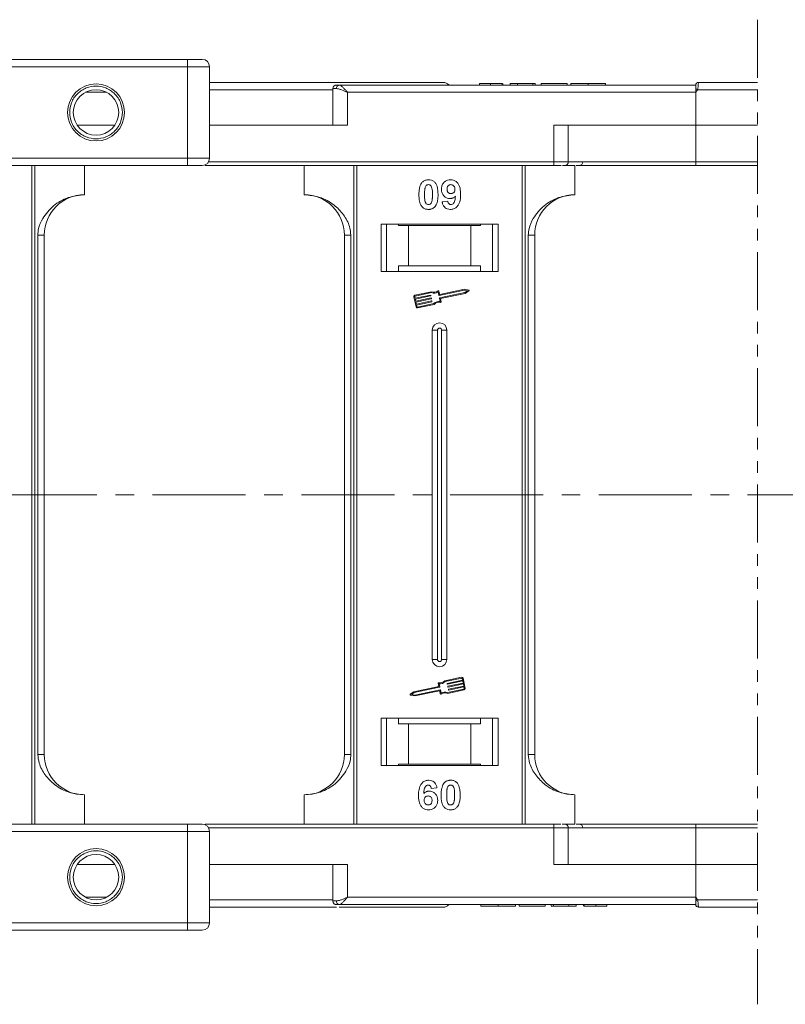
# Model space of a CAD drawing. Header units: millimetres. Extents: x 2145 to 3607, y 659 to 1692.
# Tile 25 of 85: x 2986 to 3091, y 906 to 1041. Entities that reach past the tile are written whole.
import ezdxf

# ---------------------------------------------------------------- set-up
doc = ezdxf.new("R2010")
doc.units = ezdxf.units.MM
doc.linetypes.add('CENTERX2', pattern=[20.32, 12.7, -2.54, 2.54, -2.54])
doc.linetypes.add('PHANTOM2', pattern=[31.75, 15.875, -3.175, 3.175, -3.175, 3.175, -3.175])

msp = doc.modelspace()

# ---------------------------------------------------------------- linework, layer by layer
at = {"color": 3, "linetype": 'PHANTOM2', "lineweight": 9, "ltscale": 0.5}
msp.add_line((3087.084, 1040.621), (3087.083, 906.074), dxfattribs=at)
at = {"color": 7, "linetype": 'Continuous', "lineweight": 15}
for p, q in [((3009.22, 1035.196), (2956.68, 1035.196)), ((3009.22, 1035.196), (3009.22, 1034.196)), ((2956.68, 1034.196), (3009.22, 1034.196)), ((3009.22, 1034.196), (3009.22, 1021.696)), ((3012.22, 1034.196), (3009.22, 1034.196)), ((3012.22, 1021.696), (3012.22, 1034.196)), ((3079, 1032.046), (3079, 1032.046)), ((2995.289, 1030.696), (2998.151, 1030.696)), ((3029.061, 1031.046), (3012.22, 1031.046)), ((3029.061, 1031.196), (3029.061, 1026.196)), ((3029.571, 1031.196), (3029.061, 1031.196)), ((3078.65, 1031.696), (3029.943, 1031.696)), ((3031.061, 1030.696), (3078.65, 1030.696)), ((3031.061, 1026.196), (3031.061, 1030.696)), ((3049.085, 1031.896), (3049.085, 1031.696)), ((3050.63, 1031.696), (3050.63, 1031.896)), ((3052.181, 1031.696), (3052.181, 1031.896)), ((3052.291, 1031.696), (3052.291, 1031.896)), ((3053.316, 1031.696), (3053.316, 1031.896)), ((3053.316, 1031.896), (3054.278, 1031.896)), ((3054.278, 1031.896), (3054.278, 1031.696)), ((3054.278, 1031.896), (3056.393, 1031.896)), ((3056.393, 1031.896), (3056.393, 1031.696)), ((3056.393, 1031.896), (3056.714, 1031.896)), ((3056.714, 1031.896), (3056.714, 1031.696)), ((3057.547, 1031.696), (3057.547, 1031.896)), ((3057.547, 1031.896), (3061.073, 1031.896)), ((3061.073, 1031.896), (3061.073, 1031.696)), ((3061.585, 1031.896), (3061.585, 1031.696)), ((3063.964, 1031.696), (3063.964, 1031.896)), ((3066.329, 1031.696), (3066.329, 1031.896)), ((3078.65, 1031.694), (3078.65, 1031.696)), ((3078.884, 1031.046), (3078.65, 1030.696)), ((3078.65, 1030.696), (3078.65, 1026.196)), ((3087.084, 1031.046), (3078.884, 1031.046)), ((2999.279, 1026.196), (2994.161, 1026.196)), ((3012.22, 1026.196), (3031.061, 1026.196)), ((3059.238, 1026.196), (3059.238, 1021.196)), ((3078.65, 1026.196), (3059.238, 1026.196)), ((3061.238, 1021.196), (3061.238, 1026.196)), ((3078.65, 1021.196), (3078.65, 1026.196)), ((3078.65, 1026.196), (3087.084, 1026.196)), ((3009.22, 1021.696), (2938.783, 1021.696)), ((3009.22, 1021.696), (3009.22, 1020.696)), ((3012.22, 1021.696), (3009.22, 1021.696)), ((2937.665, 1020.696), (3009.22, 1020.696)), ((2987.938, 1020.696), (2987.938, 975.696)), ((2988.357, 975.696), (2988.357, 1020.696)), ((2995.15, 1016.696), (2995.15, 1020.696)), ((3011.65, 1020.793), (3011.65, 1020.696)), ((3011.65, 1020.696), (3059.238, 1020.696)), ((3059.238, 1021.196), (3012.086, 1021.196)), ((3025.15, 1020.696), (3025.15, 1016.696)), ((3031.942, 1020.696), (3031.942, 975.696)), ((3032.361, 975.696), (3032.361, 1020.696)), ((3054.938, 1020.696), (3054.938, 975.696)), ((3055.357, 975.696), (3055.357, 1020.696)), ((3059.238, 1021.196), (3059.238, 1020.696)), ((3061.238, 1021.196), (3059.238, 1021.196)), ((3060.444, 1020.696), (3062.15, 1020.696)), ((3078.65, 1021.196), (3061.238, 1021.196)), ((3062.15, 1016.696), (3062.15, 1020.696)), ((3087.084, 1021.196), (3078.65, 1021.196)), ((3078.65, 1021.196), (3078.65, 1020.696)), ((3078.65, 1020.696), (3087.084, 1020.696)), ((3044.009, 1015.74), (3044.778, 1015.824)), ((3051.65, 1012.696), (3035.65, 1012.696)), ((3035.65, 1012.696), (3035.65, 1006.196)), ((3036.4, 1006.196), (3036.4, 1012.696)), ((3038.036, 1012.496), (3038.036, 1012.696)), ((3038.036, 1012.496), (3039.4, 1012.496)), ((3039.4, 1012.496), (3039.4, 1006.996)), ((3047.9, 1012.496), (3039.4, 1012.496)), ((3047.9, 1006.996), (3047.9, 1012.496)), ((3047.9, 1012.496), (3049.263, 1012.496)), ((3049.263, 1012.696), (3049.263, 1012.496)), ((3050.9, 1012.696), (3050.9, 1006.196)), ((3051.65, 1006.196), (3051.65, 1012.696)), ((2988.764, 1011.196), (2988.764, 975.696)), ((2989.65, 1011.196), (2988.764, 1011.196)), ((2989.65, 975.696), (2989.65, 1011.196)), ((3030.65, 1011.196), (3031.535, 1011.196)), ((3030.65, 1011.196), (3030.65, 975.696)), ((3031.535, 975.696), (3031.535, 1011.196)), ((3055.764, 1011.196), (3055.764, 975.696)), ((3056.65, 1011.196), (3055.764, 1011.196)), ((3056.65, 975.696), (3056.65, 1011.196)), ((3039.4, 1006.996), (3038.036, 1006.996)), ((3038.036, 1006.996), (3038.036, 1006.196)), ((3047.9, 1006.996), (3039.4, 1006.996)), ((3049.263, 1006.996), (3047.9, 1006.996)), ((3049.263, 1006.196), (3049.263, 1006.996)), ((3035.65, 1006.196), (3051.65, 1006.196)), ((3047.037, 1003.793), (3043.667, 1003.081)), ((3047.638, 1003.675), (3047.037, 1003.793)), ((3040.153, 1002.759), (3040.444, 1001.38)), ((3040.268, 1002.783), (3040.317, 1002.553)), ((3042.568, 1003.449), (3040.289, 1002.967)), ((3042.556, 1003.326), (3040.313, 1002.852)), ((3040.317, 1002.553), (3042.399, 1002.993)), ((3042.423, 1002.878), (3040.341, 1002.438)), ((3040.341, 1002.438), (3040.402, 1002.151)), ((3040.402, 1002.151), (3042.484, 1002.591)), ((3042.508, 1002.476), (3040.426, 1002.036)), ((3042.434, 1002.97), (3042.446, 1002.913)), ((3042.519, 1002.568), (3042.531, 1002.511)), ((3043.542, 1002.964), (3043.448, 1003.409)), ((3043.633, 1003.104), (3043.545, 1003.519)), ((3047.038, 1003.673), (3043.577, 1002.942)), ((3043.721, 1002.118), (3043.627, 1002.562)), ((3043.65, 1002.597), (3047.111, 1003.328)), ((3043.76, 1002.5), (3047.159, 1003.218)), ((3043.854, 1002.056), (3043.76, 1002.5)), ((3047.48, 1003.586), (3047.038, 1003.673)), ((3047.111, 1003.328), (3047.48, 1003.586)), ((3047.159, 1003.218), (3047.661, 1003.569)), ((3040.426, 1002.036), (3040.486, 1001.749)), ((3040.486, 1001.749), (3042.569, 1002.189)), ((3042.593, 1002.074), (3040.511, 1001.634)), ((3040.511, 1001.634), (3040.559, 1001.404)), ((3040.629, 1001.359), (3042.872, 1001.832)), ((3040.653, 1001.244), (3042.932, 1001.725)), ((3042.604, 1002.166), (3042.616, 1002.109)), ((3042.65, 998.196), (3042.65, 975.696)), ((3042.65, 998.196), (3043.365, 998.196)), ((3043.365, 998.196), (3043.365, 975.696)), ((3043.935, 975.696), (3043.935, 998.196)), ((3044.65, 998.196), (3043.935, 998.196)), ((3044.65, 975.696), (3044.65, 998.196)), ((2987.938, 975.696), (2987.938, 930.696)), ((2988.357, 930.696), (2988.357, 975.696)), ((2988.764, 975.696), (2988.764, 940.196)), ((2989.65, 940.196), (2989.65, 975.696)), ((3030.65, 975.696), (3030.65, 940.196)), ((3031.535, 940.196), (3031.535, 975.696)), ((3031.942, 975.696), (3031.942, 930.696)), ((3032.361, 930.696), (3032.361, 975.696)), ((3042.65, 975.696), (3042.65, 953.196)), ((3043.365, 975.696), (3043.365, 953.196)), ((3043.935, 953.196), (3043.935, 975.696)), ((3044.65, 953.196), (3044.65, 975.696)), ((3054.938, 975.696), (3054.938, 930.696)), ((3055.357, 930.696), (3055.357, 975.696)), ((3055.764, 975.696), (3055.764, 940.196)), ((3056.65, 940.196), (3056.65, 975.696)), ((3043.365, 953.196), (3042.65, 953.196)), ((3044.65, 953.196), (3043.935, 953.196)), ((3043.445, 949.95), (3043.539, 949.506)), ((3046.646, 950.762), (3044.367, 950.281)), ((3046.67, 950.648), (3044.428, 950.174)), ((3044.706, 949.932), (3046.788, 950.372)), ((3046.813, 950.257), (3044.73, 949.818)), ((3044.791, 949.53), (3046.873, 949.97)), ((3046.788, 950.372), (3046.74, 950.602)), ((3046.873, 949.97), (3046.813, 950.257)), ((3047.146, 949.248), (3046.855, 950.626)), ((3040.141, 948.788), (3039.638, 948.437)), ((3040.188, 948.678), (3039.819, 948.42)), ((3043.539, 949.506), (3040.141, 948.788)), ((3043.65, 949.409), (3040.188, 948.678)), ((3040.261, 948.333), (3043.722, 949.064)), ((3040.262, 948.213), (3043.632, 948.925)), ((3043.578, 949.888), (3043.672, 949.444)), ((3043.667, 948.903), (3043.754, 948.487)), ((3043.757, 949.042), (3043.851, 948.598)), ((3044.695, 949.84), (3044.683, 949.898)), ((3044.732, 948.557), (3047.01, 949.039)), ((3044.743, 948.68), (3046.986, 949.154)), ((3044.78, 949.438), (3044.768, 949.495)), ((3046.898, 949.855), (3044.815, 949.415)), ((3044.865, 949.036), (3044.853, 949.093)), ((3044.876, 949.128), (3046.958, 949.568)), ((3046.983, 949.453), (3044.9, 949.013)), ((3046.958, 949.568), (3046.898, 949.855)), ((3047.031, 949.223), (3046.983, 949.453)), ((3039.661, 948.331), (3040.262, 948.213)), ((3039.819, 948.42), (3040.261, 948.333)), ((3051.65, 945.196), (3035.65, 945.196)), ((3035.65, 945.196), (3035.65, 938.696)), ((3036.4, 938.696), (3036.4, 945.196)), ((3038.036, 945.196), (3038.036, 944.396)), ((3049.263, 944.396), (3049.263, 945.196)), ((3050.9, 945.196), (3050.9, 938.696)), ((3051.65, 938.696), (3051.65, 945.196)), ((3038.036, 944.396), (3039.4, 944.396)), ((3039.4, 944.396), (3039.4, 938.896)), ((3039.4, 944.396), (3047.9, 944.396)), ((3047.9, 938.896), (3047.9, 944.396)), ((3047.9, 944.396), (3049.263, 944.396)), ((2988.764, 940.196), (2989.65, 940.196)), ((3030.65, 940.196), (3031.535, 940.196)), ((3055.764, 940.196), (3056.65, 940.196)), ((3035.65, 938.696), (3051.65, 938.696)), ((3039.4, 938.896), (3038.036, 938.896)), ((3038.036, 938.696), (3038.036, 938.896)), ((3039.4, 938.896), (3047.9, 938.896)), ((3049.263, 938.896), (3047.9, 938.896)), ((3049.263, 938.896), (3049.263, 938.696)), ((3043.291, 935.652), (3042.521, 935.568)), ((2995.15, 934.696), (2995.15, 930.696)), ((3025.15, 930.696), (3025.15, 934.696)), ((3062.15, 934.696), (3062.15, 930.696)), ((3009.22, 930.696), (2937.665, 930.696)), ((3009.22, 929.696), (3009.22, 930.696)), ((3059.238, 930.696), (3011.65, 930.696)), ((3011.65, 930.599), (3011.65, 930.696)), ((3012.086, 930.196), (3059.238, 930.196)), ((3059.238, 930.196), (3059.238, 930.696)), ((3059.238, 930.196), (3059.238, 925.196)), ((3059.238, 930.196), (3061.238, 930.196)), ((3060.376, 930.696), (3062.15, 930.696)), ((3061.238, 925.196), (3061.238, 930.196)), ((3061.238, 930.196), (3078.65, 930.196)), ((3078.65, 930.196), (3078.65, 930.696)), ((3087.083, 930.696), (3078.65, 930.696)), ((3078.65, 925.196), (3078.65, 930.196)), ((3078.65, 930.196), (3087.083, 930.196)), ((2938.783, 929.696), (3009.22, 929.696)), ((3009.22, 929.696), (3009.22, 917.196)), ((3009.22, 929.696), (3012.22, 929.696)), ((3012.22, 917.196), (3012.22, 929.696)), ((2994.161, 925.196), (2999.279, 925.196)), ((3031.061, 925.196), (3012.22, 925.196)), ((3029.061, 925.196), (3029.061, 920.196)), ((3031.061, 920.696), (3031.061, 925.196)), ((3059.238, 925.196), (3078.65, 925.196)), ((3078.65, 925.196), (3078.65, 920.696)), ((3087.083, 925.196), (3078.65, 925.196)), ((2998.151, 920.696), (2995.289, 920.696)), ((3012.22, 920.346), (3029.061, 920.346)), ((3078.65, 920.696), (3031.061, 920.696)), ((3078.65, 920.696), (3078.884, 920.346)), ((3078.884, 920.346), (3087.083, 920.346)), ((3029.061, 920.196), (3029.571, 920.196)), ((3029.943, 919.696), (3078.65, 919.696)), ((3049.278, 919.696), (3049.278, 919.496)), ((3051.643, 919.496), (3051.643, 919.696)), ((3054.021, 919.696), (3054.021, 919.496)), ((3054.534, 919.496), (3054.534, 919.696)), ((3054.534, 919.496), (3058.06, 919.496)), ((3058.06, 919.696), (3058.06, 919.496)), ((3058.893, 919.696), (3058.893, 919.496)), ((3058.893, 919.496), (3059.214, 919.496)), ((3059.214, 919.696), (3059.214, 919.496)), ((3059.214, 919.496), (3061.329, 919.496)), ((3061.329, 919.496), (3061.329, 919.696)), ((3061.329, 919.496), (3062.291, 919.496)), ((3062.291, 919.696), (3062.291, 919.496)), ((3063.316, 919.696), (3063.316, 919.496)), ((3063.425, 919.696), (3063.425, 919.496)), ((3064.977, 919.696), (3064.977, 919.496)), ((3066.521, 919.696), (3066.521, 919.496)), ((3079, 919.346), (3079, 919.346)), ((3009.22, 917.196), (2956.68, 917.196)), ((3009.22, 916.196), (3009.22, 917.196)), ((3009.22, 917.196), (3012.22, 917.196)), ((2956.68, 916.196), (3009.22, 916.196))]:
    msp.add_line(p, q, dxfattribs=at)
at = {"color": 1, "linetype": 'CENTERX2', "lineweight": 13}
msp.add_line((3443.874, 975.696), (2605.791, 975.696), dxfattribs=at)
at = {"color": 7, "linetype": 'Continuous', "lineweight": 15}
for centre, radius in [((2996.72, 1027.946), 3.9), ((2996.72, 1027.946), 3.1), ((2996.72, 923.446), 3.9), ((2996.72, 923.446), 3.1)]:
    msp.add_circle(centre, radius, dxfattribs=at)
for centre, radius, start, end in [((3011.22, 1034.196), 1, 0, 90), ((3044.15, 1031.046), 1, 41.2946, 90), ((3079, 1031.696), 0.35, 89.99809, 179.99959), ((3029.561, 1031.196), 0.5, 90, 180), ((3030.018, 1031.251), 0.451, 99.5202, 187.08135), ((3043.105, 964.119), 75.89, 61.87179, 62.07191), ((3011.22, 1021.696), 1, 270, 0), ((3060.738, 1021.196), 0.5, 270, 0), ((3062.721, 1021.196), 0.5, 270, 0), ((2995.15, 1011.196), 5.5, 90, 180), ((3025.15, 1011.196), 5.5, 0, 90), ((3062.15, 1011.196), 5.5, 90, 180), ((3040.325, 1002.795), 0.176, 101.9297, 191.9297), ((3040.325, 1002.795), 0.0587, 101.9297, 191.9297), ((3042.405, 1002.964), 0.0294, 11.9297, 101.9297), ((3042.417, 1002.907), 0.0294, 281.9297, 11.9297), ((3042.49, 1002.562), 0.0294, 11.9297, 101.9297), ((3042.502, 1002.505), 0.0294, 281.9297, 11.9297), ((3042.921, 1004.247), 0.99, 248.37041, 302.16635), ((3042.921, 1004.247), 0.873, 246.11204, 307.44471), ((3043.487, 1003.507), 0.0587, 11.9297, 127.44471), ((3043.571, 1002.97), 0.0294, 191.9297, 281.9297), ((3043.656, 1002.568), 0.0294, 101.9297, 191.9297), ((3043.661, 1003.11), 0.0294, 191.9297, 281.9297), ((3047.627, 1003.617), 0.0587, 304.95116, 78.90824), ((3040.617, 1001.416), 0.176, 191.9297, 281.9297), ((3040.617, 1001.416), 0.0587, 191.9297, 281.9297), ((3042.575, 1002.16), 0.0294, 11.9297, 101.9297), ((3042.587, 1002.102), 0.0294, 281.9297, 11.9297), ((3043.578, 1001.138), 0.99, 81.69305, 135.48899), ((3043.578, 1001.138), 0.873, 76.41469, 137.74736), ((3043.797, 1002.044), 0.0587, 256.41469, 11.9297), ((3043.65, 998.196), 1, 0, 180), ((3043.65, 998.196), 0.285, 0, 180), ((3043.65, 953.196), 1, 180, 0), ((3043.65, 953.196), 0.285, 180, 0), ((3043.503, 949.962), 0.0587, 76.41469, 191.9297), ((3043.721, 950.868), 0.873, 256.41469, 317.74736), ((3043.721, 950.868), 0.99, 261.69305, 315.48899), ((3044.712, 949.904), 0.0294, 101.9297, 191.9297), ((3046.682, 950.59), 0.176, 11.9297, 101.9297), ((3046.682, 950.59), 0.0587, 11.9297, 101.9297), ((3043.638, 948.897), 0.0294, 11.9297, 101.9297), ((3043.644, 949.438), 0.0294, 281.9297, 11.9297), ((3043.728, 949.036), 0.0294, 11.9297, 101.9297), ((3044.378, 947.759), 0.873, 66.11204, 127.44471), ((3044.378, 947.759), 0.99, 68.37041, 122.16635), ((3044.724, 949.846), 0.0294, 191.9297, 281.9297), ((3044.797, 949.502), 0.0294, 101.9297, 191.9297), ((3044.809, 949.444), 0.0294, 191.9297, 281.9297), ((3044.882, 949.099), 0.0294, 101.9297, 191.9297), ((3044.894, 949.042), 0.0294, 191.9297, 281.9297), ((3046.974, 949.211), 0.0587, 281.9297, 11.9297), ((3046.974, 949.211), 0.176, 281.9297, 11.9297), ((3039.672, 948.389), 0.0587, 124.95116, 258.90824), ((3043.812, 948.499), 0.0587, 191.9297, 307.44471), ((2995.15, 940.196), 5.5, 180, 270), ((3025.15, 940.196), 5.5, 270, 0), ((3062.15, 940.196), 5.5, 180, 270), ((3011.22, 929.696), 1, 0, 90), ((3060.738, 930.196), 0.5, 0, 90), ((3062.721, 930.196), 0.5, 0, 90), ((3043.105, 987.273), 75.89, 297.92809, 298.12821), ((3029.561, 920.196), 0.5, 180, 270), ((3030.018, 920.14), 0.451, 172.91869, 260.47981), ((3044.15, 920.346), 1, 270, 319.04573), ((3079, 919.696), 0.35, 180.00041, 270.00191), ((3011.22, 917.196), 1, 270, 0)]:
    msp.add_arc(centre, radius, start, end, dxfattribs=at)
for points, knots in [([(3011.22, 1035.196), (3011.193, 1035.196), (3011.152, 1035.196), (3010.903, 1035.196), (3010.644, 1035.196), (3010.326, 1035.196), (3009.86, 1035.196), (3009.472, 1035.196), (3009.22, 1035.196)], [0, 0, 0, 0, 0.2394429, 0.3698071, 0.5000001, 0.6303641, 0.7605571, 1, 1, 1, 1]), ([(3044.15, 1032.046), (3044.104, 1032.046), (3044.01, 1032.046), (3043.239, 1032.046), (3042.073, 1032.046), (3040.602, 1032.046), (3038.954, 1032.046), (3037.014, 1032.046), (3034.058, 1032.046), (3030.623, 1032.046), (3026.846, 1032.046), (3023.611, 1032.046), (3019.967, 1032.046), (3016.051, 1032.046), (3013.459, 1032.046), (3012.22, 1032.046)], [0, 0, 0, 0, 0.078067, 0.1585157, 0.2411878, 0.3057888, 0.3703792, 0.4363341, 0.5022783, 0.6340035, 0.6986045, 0.7631949, 0.8458763, 0.9263228, 1, 1, 1, 1]), ([(3079, 1032.046), (3079, 1032.038), (3079, 1032.025), (3079, 1031.922), (3078.997, 1031.777), (3078.986, 1031.593), (3078.967, 1031.411), (3078.937, 1031.224), (3078.9, 1031.102), (3078.884, 1031.046)], [0, 0, 0, 0, 0.1718456, 0.312445, 0.4991009, 0.6298393, 0.7575038, 0.8890244, 1, 1, 1, 1]), ([(3087.084, 1032.046), (3087.026, 1032.046), (3085.659, 1032.046), (3082.978, 1032.046), (3080.312, 1032.046), (3079, 1032.046)], [0.83860985, 0.83860985, 0.83860985, 0.83860985, 0.84218524, 0.92228073, 1, 1, 1, 1]), ([(2993.12, 1027.946), (2993.168, 1028.398), (2993.243, 1029.097), (2993.691, 1029.937), (2994.156, 1030.509), (2994.729, 1030.977), (2995.568, 1031.411), (2996.72, 1031.633), (2997.872, 1031.411), (2998.711, 1030.977), (2999.284, 1030.509), (2999.749, 1029.937), (3000.197, 1029.098), (3000.272, 1028.398), (3000.32, 1027.946)], [0, 0, 0, 0, 0.1197215, 0.184837, 0.25, 0.3151155, 0.3802785, 0.5, 0.6197215, 0.684837, 0.75, 0.8151155, 0.8802785, 1, 1, 1, 1]), ([(3031.061, 1030.696), (3030.792, 1030.812), (3030.373, 1030.993), (3029.875, 1031.164), (3029.665, 1031.186), (3029.571, 1031.196)], [0, 0, 0, 0, 0.4984129, 0.772928, 1, 1, 1, 1]), ([(3029.943, 1031.696), (3030.011, 1031.679), (3030.155, 1031.643), (3030.434, 1031.393), (3030.743, 1031.063), (3030.955, 1030.818), (3031.061, 1030.696)], [0, 0, 0, 0, 0.2343588, 0.4982155, 0.7484812, 1, 1, 1, 1]), ([(3050.63, 1031.896), (3050.496, 1031.896), (3050.192, 1031.896), (3049.74, 1031.896), (3049.382, 1031.896), (3049.127, 1031.896), (3049.102, 1031.896), (3049.085, 1031.896)], [0, 0, 0, 0, 0.1552919, 0.3531453, 0.543243, 0.704067, 1, 1, 1, 1]), ([(3052.181, 1031.896), (3052.127, 1031.896), (3052.019, 1031.896), (3051.716, 1031.896), (3051.25, 1031.896), (3050.864, 1031.896), (3050.63, 1031.896)], [0, 0, 0, 0, 0.2064605, 0.4135145, 0.6452106, 1, 1, 1, 1]), ([(3063.964, 1031.896), (3063.831, 1031.896), (3063.427, 1031.896), (3062.767, 1031.896), (3062.145, 1031.896), (3061.72, 1031.896), (3061.595, 1031.896), (3061.587, 1031.896), (3061.585, 1031.896)], [0, 0, 0, 0, 0.1021706, 0.3092201, 0.51365, 0.6922749, 0.9324126, 1, 1, 1, 1]), ([(3066.329, 1031.896), (3066.326, 1031.896), (3066.315, 1031.896), (3066.173, 1031.896), (3065.782, 1031.896), (3065.208, 1031.896), (3064.568, 1031.896), (3064.147, 1031.896), (3063.964, 1031.896)], [0, 0, 0, 0, 0.1018882, 0.3073435, 0.4929627, 0.6786474, 0.8607914, 1, 1, 1, 1]), ([(3078.65, 1031.17), (3078.65, 1031.263), (3078.65, 1031.448), (3078.65, 1031.61), (3078.65, 1031.64), (3078.65, 1031.649)], [0, 0, 0, 0, 0.412717, 0.8254516, 1, 1, 1, 1]), ([(3000.32, 1027.946), (3000.272, 1027.493), (3000.197, 1026.794), (2999.749, 1025.955), (2999.284, 1025.383), (2998.711, 1024.915), (2997.872, 1024.481), (2996.72, 1024.258), (2995.568, 1024.481), (2994.729, 1024.915), (2994.157, 1025.383), (2993.691, 1025.955), (2993.243, 1026.794), (2993.168, 1027.493), (2993.12, 1027.946)], [0, 0, 0, 0, 0.1197215, 0.184837, 0.25, 0.3151155, 0.3802785, 0.5, 0.6197215, 0.684837, 0.75, 0.8151155, 0.8802785, 1, 1, 1, 1]), ([(3009.22, 1020.696), (3009.472, 1020.696), (3009.86, 1020.696), (3010.326, 1020.696), (3010.644, 1020.696), (3010.903, 1020.696), (3011.152, 1020.696), (3011.193, 1020.696), (3011.22, 1020.696)], [0, 0, 0, 0, 0.2394429, 0.3696359, 0.4999999, 0.6301929, 0.7605571, 1, 1, 1, 1]), ([(3059.238, 1020.696), (3059.381, 1020.696), (3059.674, 1020.696), (3060.036, 1020.696), (3060.206, 1020.696), (3060.269, 1020.696)], [0, 0, 0, 0, 0.3748158, 0.7664972, 1, 1, 1, 1]), ([(3062.297, 1020.696), (3062.685, 1020.696), (3064.026, 1020.696), (3066.773, 1020.696), (3070.497, 1020.696), (3074.584, 1020.696), (3077.308, 1020.696), (3078.65, 1020.696)], [0, 0, 0, 0, 0.0792642, 0.2739294, 0.5229011, 0.7650927, 1, 1, 1, 1]), ([(3041.225, 1018.341), (3041.269, 1018.391), (3041.359, 1018.493), (3041.528, 1018.608), (3041.717, 1018.691), (3041.886, 1018.73), (3042.028, 1018.745), (3042.1, 1018.746), (3042.137, 1018.747)], [0, 0, 0, 0, 0.1937762, 0.3936, 0.5878635, 0.7889077, 0.894169, 1, 1, 1, 1]), ([(3042.137, 1018.747), (3042.272, 1018.737), (3042.544, 1018.717), (3042.896, 1018.518), (3043.168, 1018.225), (3043.419, 1017.624), (3043.434, 1017.101), (3043.444, 1016.715)], [0, 0, 0, 0, 0.147566, 0.2966882, 0.4312776, 0.580404, 1, 1, 1, 1]), ([(3043.906, 1017.443), (3043.914, 1017.577), (3043.929, 1017.847), (3044.096, 1018.227), (3044.376, 1018.523), (3044.747, 1018.717), (3045.021, 1018.737), (3045.164, 1018.747)], [0, 0, 0, 0, 0.1979267, 0.3977284, 0.5974133, 0.7905838, 1, 1, 1, 1]), ([(3045.164, 1018.747), (3045.299, 1018.737), (3045.571, 1018.715), (3045.931, 1018.513), (3046.223, 1018.208), (3046.463, 1017.673), (3046.517, 1017.164), (3046.521, 1016.809), (3046.521, 1016.749)], [0, 0, 0, 0, 0.148288, 0.2977445, 0.4437132, 0.6077915, 0.9347078, 1, 1, 1, 1]), ([(3040.829, 1016.723), (3040.831, 1016.857), (3040.836, 1017.16), (3040.908, 1017.689), (3041.049, 1018.111), (3041.208, 1018.318), (3041.225, 1018.341)], [0, 0, 0, 0, 0.2367308, 0.5375555, 0.9496679, 1, 1, 1, 1]), ([(3041.598, 1016.723), (3041.599, 1016.79), (3041.6, 1016.923), (3041.606, 1017.104), (3041.616, 1017.265), (3041.63, 1017.406), (3041.648, 1017.549), (3041.672, 1017.641), (3041.684, 1017.688)], [0, 0, 0, 0, 0.2059417, 0.4119594, 0.558149, 0.7045024, 0.8518015, 1, 1, 1, 1]), ([(3041.684, 1017.688), (3041.708, 1017.757), (3041.746, 1017.869), (3041.854, 1017.995), (3041.978, 1018.061), (3042.077, 1018.078), (3042.13, 1018.08), (3042.137, 1018.08)], [0, 0, 0, 0, 0.3348035, 0.5425606, 0.750382, 0.9707212, 1, 1, 1, 1]), ([(3042.137, 1018.08), (3042.194, 1018.075), (3042.296, 1018.065), (3042.428, 1017.988), (3042.541, 1017.841), (3042.636, 1017.566), (3042.67, 1017.174), (3042.674, 1016.874), (3042.675, 1016.723)], [0, 0, 0, 0, 0.10461361, 0.18881412, 0.27351189, 0.44412695, 0.71948087, 1, 1, 1, 1]), ([(3045.088, 1016.183), (3044.952, 1016.195), (3044.68, 1016.22), (3044.329, 1016.436), (3044.062, 1016.742), (3043.923, 1017.097), (3043.911, 1017.338), (3043.906, 1017.443)], [0, 0, 0, 0, 0.2101886, 0.4217733, 0.6236035, 0.8370344, 1, 1, 1, 1]), ([(3044.675, 1017.482), (3044.679, 1017.568), (3044.686, 1017.707), (3044.76, 1017.886), (3044.87, 1017.993), (3045.013, 1018.067), (3045.119, 1018.076), (3045.179, 1018.08)], [0, 0, 0, 0, 0.2913202, 0.4655393, 0.6416315, 0.798664, 1, 1, 1, 1]), ([(3045.218, 1016.85), (3045.15, 1016.856), (3045.024, 1016.866), (3044.861, 1016.96), (3044.75, 1017.091), (3044.684, 1017.272), (3044.679, 1017.404), (3044.675, 1017.482)], [0, 0, 0, 0, 0.2139369, 0.3980753, 0.58309068, 0.75166574, 1, 1, 1, 1]), ([(3045.179, 1018.08), (3045.247, 1018.073), (3045.384, 1018.059), (3045.558, 1017.942), (3045.686, 1017.784), (3045.744, 1017.601), (3045.75, 1017.481), (3045.752, 1017.425)], [0, 0, 0, 0, 0.20795454, 0.42040568, 0.62731968, 0.82770747, 1, 1, 1, 1]), ([(3045.752, 1017.425), (3045.748, 1017.345), (3045.74, 1017.212), (3045.654, 1017.044), (3045.533, 1016.934), (3045.384, 1016.86), (3045.273, 1016.853), (3045.218, 1016.85)], [0, 0, 0, 0, 0.2673945, 0.4472142, 0.6271221, 0.8130653, 1, 1, 1, 1]), ([(2995.15, 1016.696), (2994.39, 1016.619), (2992.87, 1016.467), (2990.848, 1015.277), (2989.516, 1013.726), (2988.855, 1012.282), (2988.789, 1011.49), (2988.764, 1011.196)], [0, 0, 0, 0, 0.2490962, 0.4982428, 0.745205, 0.90541, 1, 1, 1, 1]), ([(3031.535, 1011.196), (3031.491, 1011.587), (3031.38, 1012.585), (3030.557, 1014.039), (3029.187, 1015.452), (3027.321, 1016.489), (3025.871, 1016.627), (3025.15, 1016.696)], [0, 0, 0, 0, 0.1257134, 0.3212757, 0.5244662, 0.763484, 1, 1, 1, 1]), ([(3041.222, 1015.107), (3041.182, 1015.161), (3041.103, 1015.271), (3040.995, 1015.508), (3040.904, 1015.815), (3040.855, 1016.152), (3040.833, 1016.456), (3040.83, 1016.634), (3040.829, 1016.723)], [0, 0, 0, 0, 0.11844057, 0.2393457, 0.45959323, 0.68492476, 0.84223987, 1, 1, 1, 1]), ([(3042.137, 1015.362), (3042.068, 1015.371), (3041.958, 1015.384), (3041.83, 1015.472), (3041.726, 1015.625), (3041.633, 1015.899), (3041.604, 1016.289), (3041.6, 1016.578), (3041.598, 1016.723)], [0, 0, 0, 0, 0.12537017, 0.20229032, 0.27917881, 0.46475759, 0.73058183, 1, 1, 1, 1]), ([(3042.675, 1016.723), (3042.675, 1016.656), (3042.674, 1016.523), (3042.668, 1016.342), (3042.658, 1016.18), (3042.644, 1016.038), (3042.625, 1015.895), (3042.601, 1015.802), (3042.589, 1015.755)], [0, 0, 0, 0, 0.2052705, 0.4106164, 0.5571497, 0.7038442, 0.8514711, 1, 1, 1, 1]), ([(3043.444, 1016.715), (3043.442, 1016.581), (3043.437, 1016.278), (3043.366, 1015.76), (3043.228, 1015.34), (3043.071, 1015.132), (3043.049, 1015.102)], [0, 0, 0, 0, 0.2372812, 0.5385907, 0.9326774, 1, 1, 1, 1]), ([(3045.811, 1016.518), (3045.765, 1016.469), (3045.671, 1016.37), (3045.524, 1016.282), (3045.397, 1016.23), (3045.298, 1016.202), (3045.194, 1016.187), (3045.123, 1016.184), (3045.088, 1016.183)], [0, 0, 0, 0, 0.2434912, 0.4962659, 0.6182099, 0.7417038, 0.8701584, 1, 1, 1, 1]), ([(3046.521, 1016.749), (3046.518, 1016.616), (3046.51, 1016.215), (3046.419, 1015.659), (3046.141, 1015.151), (3045.794, 1014.848), (3045.424, 1014.71), (3045.191, 1014.7), (3045.106, 1014.696)], [0, 0, 0, 0, 0.14233715, 0.4291269, 0.58994334, 0.75120549, 0.90989458, 1, 1, 1, 1]), ([(3045.205, 1015.362), (3045.259, 1015.368), (3045.367, 1015.379), (3045.519, 1015.478), (3045.66, 1015.648), (3045.769, 1016.009), (3045.794, 1016.311), (3045.811, 1016.518)], [0, 0, 0, 0, 0.1120155, 0.2243547, 0.3677679, 0.565827, 1, 1, 1, 1]), ([(3062.15, 1016.696), (3061.39, 1016.619), (3059.87, 1016.467), (3057.848, 1015.277), (3056.516, 1013.726), (3055.855, 1012.282), (3055.789, 1011.49), (3055.764, 1011.196)], [0, 0, 0, 0, 0.2490962, 0.4982428, 0.745205, 0.90541, 1, 1, 1, 1]), ([(3042.137, 1014.696), (3042.07, 1014.698), (3041.935, 1014.703), (3041.737, 1014.746), (3041.547, 1014.824), (3041.402, 1014.923), (3041.295, 1015.021), (3041.246, 1015.078), (3041.222, 1015.107)], [0, 0, 0, 0, 0.1926347, 0.388697, 0.5820148, 0.7830443, 0.8909593, 1, 1, 1, 1]), ([(3042.589, 1015.755), (3042.566, 1015.686), (3042.528, 1015.574), (3042.421, 1015.449), (3042.299, 1015.383), (3042.2, 1015.365), (3042.145, 1015.363), (3042.137, 1015.362)], [0, 0, 0, 0, 0.3336776, 0.5404125, 0.7472639, 0.9612091, 1, 1, 1, 1]), ([(3043.049, 1015.102), (3043.004, 1015.052), (3042.914, 1014.95), (3042.745, 1014.834), (3042.557, 1014.751), (3042.387, 1014.713), (3042.246, 1014.698), (3042.173, 1014.697), (3042.137, 1014.696)], [0, 0, 0, 0, 0.1937693, 0.3935642, 0.587886, 0.7891312, 0.8942826, 1, 1, 1, 1]), ([(3045.106, 1014.696), (3044.97, 1014.707), (3044.725, 1014.727), (3044.411, 1014.909), (3044.169, 1015.189), (3044.054, 1015.486), (3044.018, 1015.686), (3044.009, 1015.74)], [0, 0, 0, 0, 0.2427882, 0.4388655, 0.6348012, 0.9009361, 1, 1, 1, 1]), ([(3044.778, 1015.824), (3044.791, 1015.744), (3044.812, 1015.621), (3044.902, 1015.477), (3045.006, 1015.399), (3045.113, 1015.366), (3045.18, 1015.364), (3045.205, 1015.362)], [0, 0, 0, 0, 0.3447142, 0.5290593, 0.7142089, 0.8921959, 1, 1, 1, 1]), ([(2988.764, 940.196), (2988.808, 939.805), (2988.919, 938.806), (2989.743, 937.352), (2991.112, 935.939), (2992.978, 934.903), (2994.428, 934.764), (2995.15, 934.696)], [0, 0, 0, 0, 0.1257134, 0.3212757, 0.5244662, 0.763484, 1, 1, 1, 1]), ([(3025.15, 934.696), (3025.91, 934.772), (3027.43, 934.925), (3029.451, 936.115), (3030.783, 937.665), (3031.444, 939.109), (3031.51, 939.902), (3031.535, 940.196)], [0, 0, 0, 0, 0.24909619, 0.49824278, 0.74520496, 0.90540997, 1, 1, 1, 1]), ([(3055.764, 940.196), (3055.808, 939.805), (3055.919, 938.806), (3056.743, 937.352), (3058.112, 935.939), (3059.978, 934.903), (3061.428, 934.764), (3062.15, 934.696)], [0, 0, 0, 0, 0.1257134, 0.3212757, 0.5244662, 0.763484, 1, 1, 1, 1]), ([(3040.778, 934.642), (3040.781, 934.775), (3040.789, 935.177), (3040.88, 935.733), (3041.158, 936.241), (3041.505, 936.544), (3041.875, 936.681), (3042.108, 936.692), (3042.193, 936.696)], [0, 0, 0, 0, 0.1423372, 0.4291269, 0.5899433, 0.7512055, 0.9098946, 1, 1, 1, 1]), ([(3042.193, 936.696), (3042.329, 936.685), (3042.575, 936.666), (3042.887, 936.482), (3043.129, 936.205), (3043.244, 935.908), (3043.28, 935.709), (3043.291, 935.652)], [0, 0, 0, 0, 0.2426908, 0.4390024, 0.635006, 0.8950587, 1, 1, 1, 1]), ([(3044.251, 936.29), (3044.295, 936.34), (3044.385, 936.442), (3044.554, 936.557), (3044.743, 936.64), (3044.912, 936.678), (3045.053, 936.693), (3045.126, 936.695), (3045.162, 936.696)], [0, 0, 0, 0, 0.1937762, 0.3936, 0.5878635, 0.7889077, 0.894169, 1, 1, 1, 1]), ([(3045.162, 936.696), (3045.229, 936.694), (3045.364, 936.689), (3045.562, 936.645), (3045.753, 936.568), (3045.897, 936.469), (3046.004, 936.371), (3046.053, 936.313), (3046.077, 936.285)], [0, 0, 0, 0, 0.1926273, 0.3886837, 0.5820134, 0.7832006, 0.8910383, 1, 1, 1, 1]), ([(3042.094, 936.029), (3042.04, 936.024), (3041.932, 936.013), (3041.78, 935.913), (3041.638, 935.741), (3041.529, 935.379), (3041.505, 935.078), (3041.489, 934.874)], [0, 0, 0, 0, 0.1120492, 0.2243802, 0.3701146, 0.5702758, 1, 1, 1, 1]), ([(3041.489, 934.874), (3041.535, 934.922), (3041.629, 935.02), (3041.775, 935.111), (3041.902, 935.161), (3042.001, 935.189), (3042.105, 935.205), (3042.176, 935.207), (3042.211, 935.209)], [0, 0, 0, 0, 0.2436536, 0.4957602, 0.6178923, 0.7415029, 0.8700251, 1, 1, 1, 1]), ([(3042.521, 935.568), (3042.509, 935.645), (3042.489, 935.767), (3042.399, 935.911), (3042.294, 935.992), (3042.186, 936.025), (3042.119, 936.028), (3042.094, 936.029)], [0, 0, 0, 0, 0.33384, 0.5245467, 0.7163724, 0.8918244, 1, 1, 1, 1]), ([(3042.211, 935.209), (3042.347, 935.196), (3042.619, 935.171), (3042.968, 934.956), (3043.233, 934.654), (3043.375, 934.301), (3043.388, 934.057), (3043.393, 933.949)], [0, 0, 0, 0, 0.2102159, 0.4219747, 0.6200164, 0.8310369, 1, 1, 1, 1]), ([(3043.855, 934.677), (3043.857, 934.81), (3043.862, 935.113), (3043.934, 935.641), (3044.075, 936.061), (3044.233, 936.267), (3044.251, 936.29)], [0, 0, 0, 0, 0.2373811, 0.5389182, 0.9490817, 1, 1, 1, 1]), ([(3044.624, 934.669), (3044.624, 934.735), (3044.625, 934.869), (3044.631, 935.049), (3044.641, 935.211), (3044.655, 935.354), (3044.674, 935.496), (3044.698, 935.59), (3044.71, 935.636)], [0, 0, 0, 0, 0.20527, 0.4106157, 0.5571475, 0.7038444, 0.8514751, 1, 1, 1, 1]), ([(3044.71, 935.636), (3044.733, 935.706), (3044.771, 935.818), (3044.88, 935.944), (3045.003, 936.01), (3045.102, 936.027), (3045.156, 936.029), (3045.162, 936.029)], [0, 0, 0, 0, 0.3348035, 0.5425606, 0.750382, 0.9707212, 1, 1, 1, 1]), ([(3045.162, 936.029), (3045.22, 936.023), (3045.321, 936.013), (3045.449, 935.938), (3045.56, 935.798), (3045.66, 935.527), (3045.696, 935.13), (3045.699, 934.824), (3045.701, 934.669)], [0, 0, 0, 0, 0.1056461, 0.1862213, 0.267042, 0.4315406, 0.7127076, 1, 1, 1, 1]), ([(3046.077, 936.285), (3046.117, 936.231), (3046.196, 936.121), (3046.302, 935.889), (3046.391, 935.594), (3046.441, 935.262), (3046.466, 934.953), (3046.469, 934.763), (3046.47, 934.669)], [0, 0, 0, 0, 0.11843199, 0.23932891, 0.44943356, 0.66417845, 0.83182006, 1, 1, 1, 1]), ([(3042.135, 932.644), (3042, 932.655), (3041.728, 932.676), (3041.369, 932.877), (3041.077, 933.182), (3040.837, 933.718), (3040.782, 934.229), (3040.778, 934.584), (3040.778, 934.642)], [0, 0, 0, 0, 0.1482689, 0.2976473, 0.4424214, 0.6078512, 0.9356585, 1, 1, 1, 1]), ([(3041.547, 933.967), (3041.552, 934.049), (3041.56, 934.185), (3041.651, 934.355), (3041.773, 934.463), (3041.922, 934.532), (3042.029, 934.539), (3042.081, 934.542)], [0, 0, 0, 0, 0.2767209, 0.4568705, 0.6370074, 0.8240683, 1, 1, 1, 1]), ([(3042.12, 933.311), (3042.052, 933.318), (3041.915, 933.333), (3041.74, 933.45), (3041.613, 933.607), (3041.555, 933.789), (3041.55, 933.909), (3041.547, 933.967)], [0, 0, 0, 0, 0.2079047, 0.4199807, 0.6306256, 0.821735, 1, 1, 1, 1]), ([(3042.081, 934.542), (3042.149, 934.537), (3042.274, 934.527), (3042.435, 934.432), (3042.554, 934.297), (3042.616, 934.113), (3042.621, 933.98), (3042.624, 933.91)], [0, 0, 0, 0, 0.2137567, 0.3949441, 0.5765849, 0.7773109, 1, 1, 1, 1]), ([(3042.624, 933.91), (3042.62, 933.824), (3042.613, 933.686), (3042.54, 933.507), (3042.43, 933.398), (3042.286, 933.324), (3042.179, 933.316), (3042.12, 933.311)], [0, 0, 0, 0, 0.28869741, 0.46355259, 0.63994173, 0.80180841, 1, 1, 1, 1]), ([(3043.393, 933.949), (3043.385, 933.815), (3043.37, 933.545), (3043.204, 933.163), (3042.919, 932.864), (3042.545, 932.673), (3042.272, 932.654), (3042.135, 932.644)], [0, 0, 0, 0, 0.1978309, 0.3972998, 0.5989102, 0.7987412, 1, 1, 1, 1]), ([(3045.162, 932.644), (3045.027, 932.655), (3044.755, 932.675), (3044.402, 932.873), (3044.113, 933.187), (3043.88, 933.798), (3043.865, 934.318), (3043.855, 934.677)], [0, 0, 0, 0, 0.1475277, 0.2965695, 0.43214, 0.6087374, 1, 1, 1, 1]), ([(3045.162, 933.311), (3045.094, 933.319), (3044.984, 933.332), (3044.855, 933.419), (3044.753, 933.569), (3044.659, 933.841), (3044.63, 934.231), (3044.626, 934.522), (3044.624, 934.669)], [0, 0, 0, 0, 0.125351, 0.2021974, 0.2791824, 0.4597421, 0.727968, 1, 1, 1, 1]), ([(3045.701, 934.669), (3045.7, 934.602), (3045.699, 934.469), (3045.694, 934.288), (3045.683, 934.127), (3045.669, 933.985), (3045.651, 933.843), (3045.627, 933.75), (3045.615, 933.704)], [0, 0, 0, 0, 0.2059417, 0.4119594, 0.558149, 0.7045024, 0.8518015, 1, 1, 1, 1]), ([(3046.47, 934.669), (3046.468, 934.535), (3046.463, 934.232), (3046.392, 933.711), (3046.254, 933.289), (3046.097, 933.081), (3046.074, 933.051)], [0, 0, 0, 0, 0.23662863, 0.5373614, 0.93298636, 1, 1, 1, 1]), ([(3045.615, 933.704), (3045.592, 933.635), (3045.554, 933.523), (3045.446, 933.398), (3045.325, 933.332), (3045.225, 933.314), (3045.171, 933.311), (3045.162, 933.311)], [0, 0, 0, 0, 0.3336776, 0.5404125, 0.7472639, 0.9612091, 1, 1, 1, 1]), ([(3046.074, 933.051), (3046.03, 933.001), (3045.94, 932.899), (3045.771, 932.783), (3045.582, 932.7), (3045.413, 932.662), (3045.272, 932.647), (3045.199, 932.645), (3045.162, 932.644)], [0, 0, 0, 0, 0.1937693, 0.3935642, 0.587886, 0.7891312, 0.8942826, 1, 1, 1, 1]), ([(3011.22, 930.696), (3011.193, 930.696), (3011.152, 930.696), (3010.903, 930.696), (3010.644, 930.696), (3010.326, 930.696), (3009.86, 930.696), (3009.472, 930.696), (3009.22, 930.696)], [0, 0, 0, 0, 0.2394429, 0.3696359, 0.4999999, 0.6301929, 0.7605571, 1, 1, 1, 1]), ([(3060.201, 930.696), (3060.159, 930.696), (3060.01, 930.696), (3059.673, 930.696), (3059.381, 930.696), (3059.238, 930.696)], [0, 0, 0, 0, 0.1658977, 0.5921255, 1, 1, 1, 1]), ([(3078.65, 930.696), (3077.308, 930.696), (3074.584, 930.696), (3070.497, 930.696), (3066.773, 930.696), (3064.035, 930.696), (3062.704, 930.696), (3062.325, 930.696)], [0, 0, 0, 0, 0.2353273, 0.4779526, 0.7274114, 0.9224054, 1, 1, 1, 1]), ([(2993.12, 923.446), (2993.168, 923.898), (2993.243, 924.597), (2993.691, 925.437), (2994.156, 926.009), (2994.729, 926.477), (2995.568, 926.911), (2996.72, 927.133), (2997.872, 926.911), (2998.711, 926.477), (2999.284, 926.009), (2999.749, 925.437), (3000.197, 924.598), (3000.272, 923.898), (3000.32, 923.446)], [0, 0, 0, 0, 0.1197215, 0.184837, 0.25, 0.3151155, 0.3802785, 0.5, 0.6197215, 0.684837, 0.75, 0.8151155, 0.8802785, 1, 1, 1, 1]), ([(3000.32, 923.446), (3000.272, 922.993), (3000.197, 922.294), (2999.749, 921.455), (2999.284, 920.883), (2998.711, 920.415), (2997.872, 919.981), (2996.72, 919.758), (2995.568, 919.981), (2994.729, 920.415), (2994.157, 920.883), (2993.691, 921.455), (2993.243, 922.294), (2993.168, 922.993), (2993.12, 923.446)], [0, 0, 0, 0, 0.1197215, 0.184837, 0.25, 0.3151155, 0.3802785, 0.5, 0.6197215, 0.684837, 0.75, 0.8151155, 0.8802785, 1, 1, 1, 1]), ([(3029.571, 920.196), (3029.665, 920.206), (3029.875, 920.227), (3030.373, 920.399), (3030.792, 920.579), (3031.061, 920.696)], [0, 0, 0, 0, 0.2270634, 0.5015869, 1, 1, 1, 1]), ([(3031.061, 920.696), (3030.955, 920.573), (3030.743, 920.328), (3030.434, 919.998), (3030.155, 919.748), (3030.011, 919.713), (3029.943, 919.696)], [0, 0, 0, 0, 0.2515188, 0.5017844, 0.7656323, 1, 1, 1, 1]), ([(3078.884, 920.346), (3078.901, 920.289), (3078.938, 920.166), (3078.967, 919.98), (3078.986, 919.798), (3078.997, 919.615), (3079, 919.469), (3079, 919.366), (3079, 919.353), (3079, 919.346)], [0, 0, 0, 0, 0.1119973, 0.2448439, 0.3691679, 0.5008987, 0.6875333, 0.8281382, 1, 1, 1, 1]), ([(3012.22, 919.346), (3013.459, 919.346), (3016.051, 919.346), (3019.968, 919.346), (3023.608, 919.346), (3026.832, 919.346), (3028.657, 919.346), (3029.559, 919.346)], [0, 0, 0, 0, 0.2021299, 0.4228299, 0.6496225, 0.8268409, 1, 1, 1, 1]), ([(3029.946, 919.346), (3030.742, 919.346), (3032.443, 919.346), (3035.605, 919.346), (3038.401, 919.346), (3040.602, 919.346), (3042.073, 919.346), (3043.239, 919.346), (3044.01, 919.346), (3044.104, 919.346), (3044.15, 919.346)], [0, 0, 0, 0, 0.0926101, 0.1979481, 0.4083634, 0.5115557, 0.6147313, 0.7468049, 0.8753124, 1, 1, 1, 1]), ([(3049.278, 919.496), (3049.281, 919.496), (3049.292, 919.496), (3049.434, 919.496), (3049.825, 919.496), (3050.399, 919.496), (3051.039, 919.496), (3051.46, 919.496), (3051.643, 919.496)], [0, 0, 0, 0, 0.1018882, 0.3073435, 0.4929627, 0.6786474, 0.8607914, 1, 1, 1, 1]), ([(3051.643, 919.496), (3051.776, 919.496), (3052.18, 919.496), (3052.84, 919.496), (3053.462, 919.496), (3053.887, 919.496), (3054.012, 919.496), (3054.02, 919.496), (3054.021, 919.496)], [0, 0, 0, 0, 0.1021706, 0.3092201, 0.51365, 0.6922749, 0.9324126, 1, 1, 1, 1]), ([(3063.425, 919.496), (3063.479, 919.496), (3063.588, 919.496), (3063.891, 919.496), (3064.357, 919.496), (3064.743, 919.496), (3064.977, 919.496)], [0, 0, 0, 0, 0.2064605, 0.4135145, 0.6452106, 1, 1, 1, 1]), ([(3064.977, 919.496), (3065.111, 919.496), (3065.415, 919.496), (3065.867, 919.496), (3066.225, 919.496), (3066.48, 919.496), (3066.505, 919.496), (3066.521, 919.496)], [0, 0, 0, 0, 0.1552919, 0.3531453, 0.543243, 0.704067, 1, 1, 1, 1]), ([(3078.65, 919.696), (3078.65, 919.707), (3078.65, 919.729), (3078.65, 919.901), (3078.65, 920.086), (3078.65, 920.203), (3078.65, 920.221)], [0, 0, 0, 0, 0.3133566, 0.6267132, 0.9400698, 1, 1, 1, 1]), ([(3079, 919.346), (3080.312, 919.346), (3082.978, 919.346), (3085.659, 919.346), (3087.025, 919.346), (3087.083, 919.346)], [0, 0, 0, 0, 0.07772396, 0.15782403, 0.16137013, 0.16137013, 0.16137013, 0.16137013]), ([(3009.22, 916.196), (3009.472, 916.196), (3009.86, 916.196), (3010.326, 916.196), (3010.644, 916.196), (3010.903, 916.196), (3011.152, 916.196), (3011.193, 916.196), (3011.22, 916.196)], [0, 0, 0, 0, 0.2394429, 0.3698071, 0.5000001, 0.6303641, 0.7605571, 1, 1, 1, 1])]:
    msp.add_open_spline(points, degree=3, knots=knots, dxfattribs=at)
for points in [[(3029.561, 1031.696), (3029.579, 1031.696), (3029.614, 1031.696), (3029.833, 1031.696), (3029.943, 1031.696)], [(3078.65, 1030.696), (3078.65, 1030.779), (3078.65, 1030.944), (3078.65, 1031.095), (3078.65, 1031.17)], [(3078.65, 920.221), (3078.65, 920.297), (3078.65, 920.447), (3078.65, 920.613), (3078.65, 920.696)], [(3029.943, 919.696), (3029.833, 919.696), (3029.614, 919.696), (3029.579, 919.696), (3029.561, 919.696)]]:
    msp.add_open_spline(points, degree=3, dxfattribs=at)

doc.saveas('drawing.dxf')
